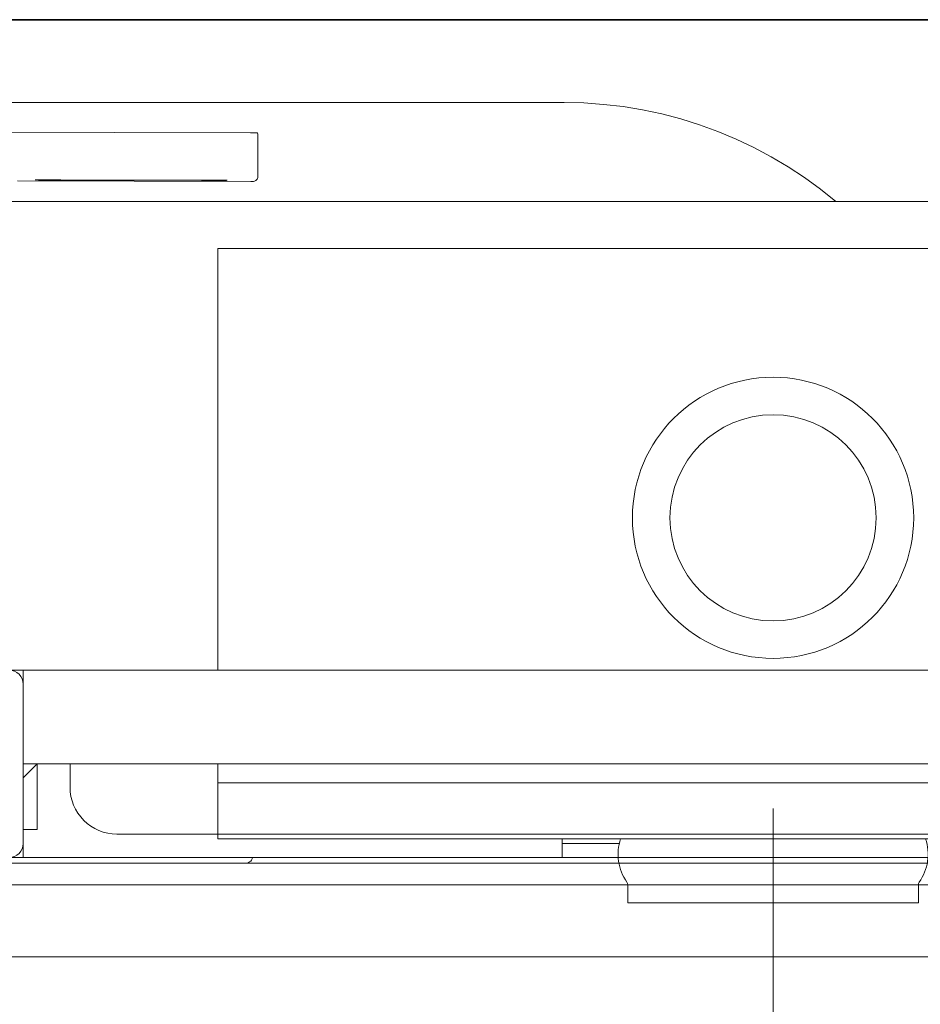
# Model space of a CAD drawing. Header units: millimetres. Extents: x -1893473 to 942156, y -568027 to 942944.
# Tile 148 of 256: x 151356 to 151548, y -496734 to -496524. Entities that reach past the tile are written whole.
import ezdxf
from ezdxf.enums import TextEntityAlignment as Align

# ---------------------------------------------------------------- set-up
doc = ezdxf.new("R2010")
doc.units = ezdxf.units.MM
doc.header["$LTSCALE"] = 0.2
doc.layers.get('0').update_dxf_attribs({"lineweight": 0})
for name, color, linetype, lineweight in [('!! 0_Opis_pom', 9, 'Continuous', 13), ('!! 1_OPIS POM NOWE', 140, 'Continuous', 5), ('!! 2  nowe sciany - remont', 2, 'Continuous', 35), ('!! 2 ZABUDOWA GK-MDF', 54, 'Continuous', 13), ('!! 2_wypos-sanitarne', 240, 'Continuous', 9), ('P-Opis nadproża', 150, 'Continuous', 9)]:
    doc.layers.add(name, color=color, linetype=linetype, lineweight=lineweight)
doc.layers.add('!!_@ wypos sanit nd', color=7, linetype='Continuous', lineweight=0, plot=False)
doc.layers.add('Powierzchnia', color=140, linetype='Continuous', lineweight=5, plot=False)
doc.styles.add('ARIAL', font='tahoma.ttf')

# ---------------------------------------------------------------- blocks, each defined once
blk = doc.blocks.new('A$C324a30b8')
for points in [[(0, 0.01049), (0, -0.71083)], [(-0.17552, 0), (0.17552, 0)]]:
    blk.add_lwpolyline(points)
blk = doc.blocks.new('A$C4ebe9e89')
for points in [[(-0.18941, 0.17081), (-0.04454, 0.17081), (-0.04035, 0.17071), (-0.03616, 0.17042), (-0.032, 0.16993), (-0.02786, 0.16925), (-0.02376, 0.16837), (-0.0197, 0.16731), (-0.0157, 0.16606), (-0.01176, 0.16462), (-0.00789, 0.163), (-0.0041, 0.1612), (-0.0004, 0.15923), (0.0032, 0.15708), (0.00671, 0.15478), (0.0101, 0.1523), (0.01337, 0.14968)], [(-0.19839, 0.16455), (-0.11148, 0.16437)], [(-0.16124, 0.15406), (-0.11145, 0.15396), (-0.11127, 0.15396), (-0.11111, 0.15396), (-0.11099, 0.15396), (-0.11083, 0.15397), (-0.11065, 0.15401), (-0.11048, 0.15408), (-0.11033, 0.15418), (-0.1102, 0.1543), (-0.11009, 0.15445), (-0.11001, 0.15461), (-0.10996, 0.15479), (-0.10995, 0.15497), (-0.10997, 0.16396), (-0.10998, 0.16435)], [(-0.12195, 0.15427), (-0.15195, 0.15433)], [(-0.15195, 0.15423), (-0.12195, 0.15417)], [(0.16493, 0.14968), (-0.16477, 0.14968)], [(-0.11847, 0.04968), (-0.11847, 0.13968), (0.11153, 0.13968), (0.11153, 0.04968)], [(-0.16, 0.04668), (-0.16, 0.04968), (0.16, 0.04968), (0.16, 0.04668)], [(-0.16, 0.03368), (-0.16, 0.04568)], [(0.16, 0.02668), (0.157, 0.02968), (0.16, 0.02968), (-0.16, 0.02968), (-0.157, 0.02968), (-0.16, 0.02668)], [(-0.157, 0.02968), (-0.157, 0.01568), (-0.16, 0.01568)], [(0.10602, 0.02968), (0.10602, 0.0256), (-0.11847, 0.0256)], [(-0.03305, 0.00968), (-0.16, 0.00968), (-0.16, 0.01268)], [(-0.045, 0.00968), (-0.045, 0.01368)], [(-0.045, 0.01268), (-0.03283, 0.01268)]]:
    blk.add_lwpolyline(points)
for points in [[(-0.15993, 0.04968), (-0.17248, 0.04968, 0.405519), (-0.172, 0.05018), (-0.172, 0.05088, 0.414214), (-0.1725, 0.05138), (-0.1875, 0.05138, 0.414214), (-0.188, 0.05088), (-0.188, 0.05018, 0.405519), (-0.18751, 0.04968), (-0.19, 0.04968, -0.414214), (-0.2, 0.05968), (-0.2, 0.13968, -0.266001), (-0.19506, 0.1483)], [(-0.15, 0.02968), (-0.15, 0.02468, 0.414214), (-0.14, 0.01468), (-0.11847, 0.01468), (-0.11847, 0.02968)], [(-0.04, 0.01368), (-0.03255, 0.01368, 0.236962), (-0.03118, 0.00443, -0.154353), (-0.031, 0.00386), (-0.031, 0), (0.031, 0), (0.031, 0.00386, -0.154353), (0.03118, 0.00443, 0.236962), (0.03256, 0.01368), (0.04, 0.01368)], [(-0.1633, 0.00948, 0.412536), (-0.1623, 0.00848), (-0.1125, 0.00848), (-0.11221, 0.00851), (-0.11193, 0.0086), (-0.11168, 0.00873), (-0.11145, 0.00892), (-0.11126, 0.00914), (-0.11112, 0.0094), (-0.11104, 0.00968)]]:
    blk.add_lwpolyline(points, format="xyb")
blk.add_lwpolyline([(-0.2, 0.01268), (-0.2, 0.04668, -0.414214), (-0.197, 0.04968), (-0.163, 0.04968, -0.414214), (-0.16, 0.04668), (-0.16, 0.01268, -0.414214), (-0.163, 0.00968), (-0.197, 0.00968, -0.414214)], format="xyb", close=True)
blk.add_lwpolyline([(-0.11847, 0.01368), (0.11153, 0.01368), (0.11153, 0.01468), (-0.11847, 0.01468)], close=True)
for radius in [0.03, 0.022]:
    blk.add_circle((0, 0.08218), radius)
for centre, major_axis, start_param, end_param in [((-0.11148, 0.16436), (-0.0015, 0), 3.141878, 4.712682), ((-0.15195, 0.15428), (0.0055, -0.00001), 1.571085, 4.712678), ((-0.12195, 0.15422), (0.0055, -0.00001), 4.712678, 7.854271)]:
    blk.add_ellipse(centre, major_axis=major_axis, ratio=0.008726, start_param=start_param, end_param=end_param)
blk = doc.blocks.new('A$C2EB40A8D')
at = {"layer": '!! 2  nowe sciany - remont'}
blk.add_lwpolyline([(-11551.12989, -2122.48623), (-13751.12989, -2122.48623)], dxfattribs=at)
at = {"layer": '!! 2 ZABUDOWA GK-MDF'}
for points in [[(-11551.12989, -2322.48623), (-12641.12989, -2322.48623), (-12641.12989, -2122.48623)], [(-11551.12989, -2302.48623), (-12621.12989, -2302.48623), (-12621.12989, -2122.48623)]]:
    blk.add_lwpolyline(points, dxfattribs=at)
at = {"layer": 'Powierzchnia'}
blk.add_lwpolyline([(-13751.12989, -4492.47941), (-11551.12989, -4492.47941), (-11551.12989, -2307.08795), (-12641.12989, -2307.08795), (-12641.12989, -2122.48623), (-13751.12989, -2122.48623)], close=True, dxfattribs=at)
at = {"layer": '!! 2_wypos-sanitarne', "xscale": 1000, "yscale": 1000, "zscale": 1000}
blk.add_blockref('A$C324a30b8', (-12151.12528, -2301.29073), dxfattribs=at)
at = {"layer": '!!_@ wypos sanit nd', "xscale": 1000, "yscale": 1000, "zscale": 1000}
blk.add_blockref('A$C4ebe9e89', (-12151.12528, -2310.97073), dxfattribs=at)
at = {"layer": '!! 0_Opis_pom', "ltscale": 0.7, "style": 'ARIAL'}
for tag, p in [('B1,21', (-891.77727, 31796.97458)), ('A1,16', (-13651.31084, 31587.95236)), ('B1,19', (-5798.61305, 31587.22944)), ('B1/17', (-9701.43347, 31565.05244)), ('1,23', (10805.41388, 31565.05244)), ('1,22', (4526.58954, 31507.65132)), ('A1,1', (-16866.13618, 31459.3792)), ('B1,18', (-7791.62894, 31330.08444)), ('B1,20', (-2961.4347, 31167.05787)), ('A1,6', (-19287.17717, 30923.71998)), ('B1,1', (14135.63445, 30913.92963)), ('B1,3', (17346.74696, 30023.81022)), ('B1,4', (29817.71501, 29157.67457)), ('A1,5', (-23454.5385, 28820.77901)), ('A1,2', (-17502.57721, 28602.57524)), ('B1,2D', (2616.16402, 28559.52261)), ('A1,15', (-13651.31084, 28261.46046)), ('B1,4', (29883.58177, 28158.35876)), ('B1,2B', (18801.54781, 27650.12382)), ('B1,2A', (13086.7373, 27376.04393)), ('A1,3', (-16846.27912, 25980.40356)), ('B1,8', (9089.53994, 25356.27639)), ('B1,6', (31915.87888, 23754.79829)), ('A1,4', (-24010.17576, 23559.17399)), ('B1,14', (-11621.32288, 23261.44183)), ('B1,13', (-3080.55208, 22924.09997)), ('B1,5', (29245.49088, 22896.69268)), ('B1,10', (3982.60923, 22874.21277)), ('B1,9', (5634.43488, 22623.92098)), ('B1,2C', (13327.26639, 22378.5328)), ('B1,7', (16398.41175, 22348.28836)), ('B1,11', (5553.20442, 20939.83877)), ('B1,12', (3693.27174, 20628.72148)), ('C1,3', (5969.08376, 16336.01084)), ('C1,2', (11955.93711, 11671.55655)), ('C1,1', (15659.17205, 11415.94196)), ('C1,4', (5140.00888, 9205.5831)), ('C1,5', (5680.4486, 6154.54995)), ('C1,10', (16327.05085, 6080.66085)), ('C1,9', (16526.57171, 3173.45283)), ('C1,6', (6367.37903, 2771.84181)), ('D0,18', (-1981.87701, -110.73158)), ('D0,7', (-13531.42299, -1159.67649)), ('C1,7', (7275.77161, -1303.00991)), ('D0,17', (2064.87671, -1345.69113)), ('D0,3', (-9324.21674, -1442.63631)), ('D0,6', (-17529.61851, -1957.37463)), ('D0,10', (-21369.4432, -2140.60378)), ('D,09', (-12990.08379, -2746.32902)), ('D0,2', (-5516.19514, -3101.87722)), ('D0,16', (2266.73061, -3284.15369)), ('D0,8', (-14357.79539, -3567.69719)), ('D0,5', (-10461.54478, -3629.26575)), ('D0,4', (-8396.53404, -4353.7937)), ('D0,15', (1974.41895, -5205.84774)), ('D0,1', (-5633.49598, -5662.48534)), ('D0,11', (-23334.09291, -6045.78706)), ('D0,12', (-22436.85763, -9302.9678)), ('D0,13', (-22436.85763, -11581.16526)), ('D0,14', (-13645.94445, -11884.57769))]:
    blk.add_attdef(tag, text='', height=119.68, dxfattribs=at).set_placement(p, align=Align.MIDDLE_CENTER)
at = {"layer": '!! 1_OPIS POM NOWE', "style": 'ARIAL'}
for tag, p in [('C1.7A', (7769.3756, 685.765)), ('C1.7C', (7655.80151, -2045.04756)), ('C1.8B', (10935.93068, -2107.41983)), ('C1.8A', (13897.39715, -2120.69016)), ('C1.7B', (8274.43201, -3270.18959)), ('E1.2', (16701.02923, -5331.07351)), ('E1.5E', (21974.23379, -5463.99012)), ('E1.5D', (24989.27391, -5785.36474)), ('E1.1', (8357.81567, -5851.01076)), ('E1.5C', (25222.53959, -6394.64172)), ('E1.5B', (27694.70831, -7009.86571)), ('E1.6', (5279.46063, -8141.28746)), ('E1.5A', (25547.9555, -8495.18994)), ('E1.5G', (23977.19473, -9792.46695)), ('E1.5F', (22414.7084, -9822.66389)), ('E1,4', (13935.69867, -10458.20073)), ('E1.5L', (28030.8296, -11267.7725)), ('E1.3', (5639.18862, -11994.01941)), ('E1.5H', (23988.49716, -12231.38049)), ('E1.5K', (27714.73934, -12977.98364)), ('E1.5I', (22290.68736, -13989.9049)), ('E1.5J', (27095.71534, -16088.17469))]:
    blk.add_attdef(tag, text='', height=119.68, dxfattribs=at).set_placement(p, align=Align.MIDDLE_CENTER)

msp = doc.modelspace()

# ---------------------------------------------------------------- block references
at = {"layer": 'P-Opis nadproża', "color": 4}
msp.add_blockref('A$C2EB40A8D', (163667.94092, -494401.63474), dxfattribs=at)

doc.saveas('drawing.dxf')
